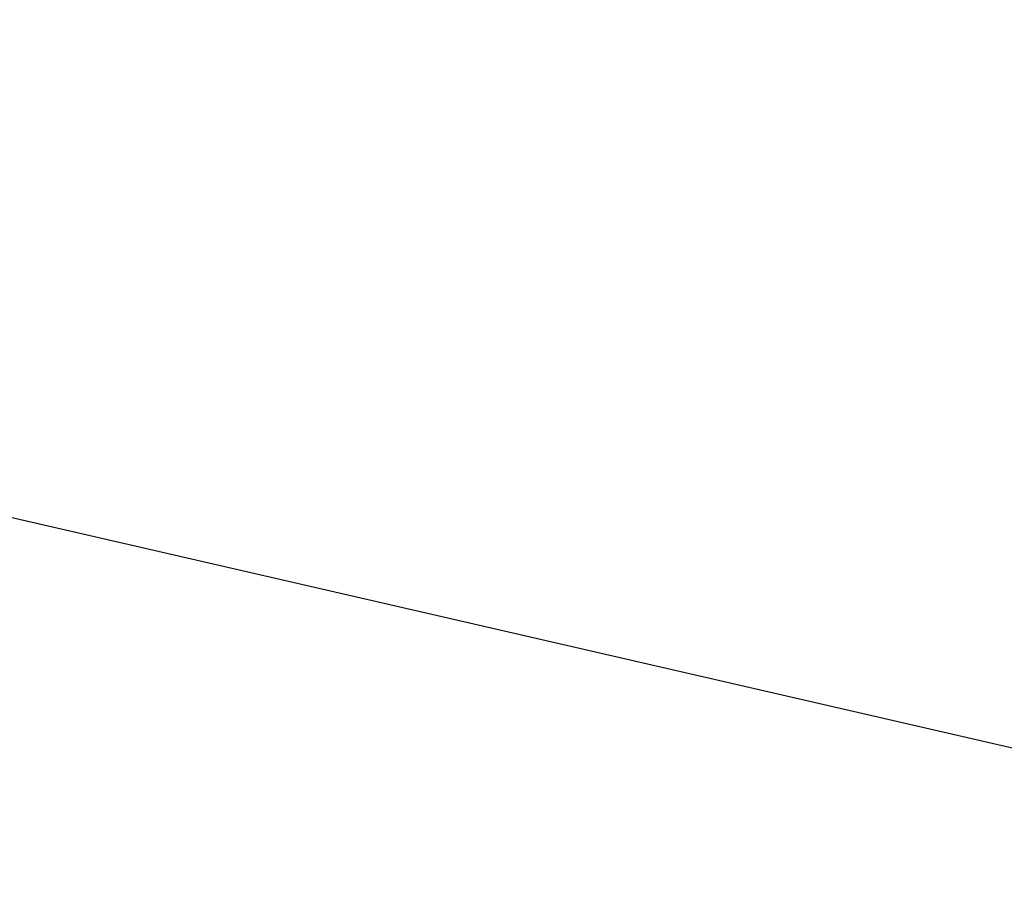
# Model space of a CAD drawing. Header units: feet. Extents: x 0 to 152508, y 0 to 59424.
# Tile 63 of 122: x 152374.09 to 152376.15, y 59277.6 to 59279.4. Entities that reach past the tile are written whole.
import ezdxf
from ezdxf import colors
from ezdxf.entities.mleader import LeaderData, LeaderLine
from ezdxf.math import Vec2, Vec3

# ---------------------------------------------------------------- set-up
doc = ezdxf.new("R2010")
doc.units = ezdxf.units.FT
doc.header["$LTSCALE"] = 0.05
doc.header["$MEASUREMENT"] = 0
doc.layers.add('Bridge plan$0$BR_P_Sub_Foot_Hidden', color=252, linetype='Continuous', lineweight=13)
doc.layers.add('Trellis Base$0$L-ANNO-NOTE', color=30, linetype='Continuous')
doc.styles.add('Trellis Base$0$ARIAL', font='arial.ttf', dxfattribs={"width": 0.9})

# ---------------------------------------------------------------- blocks, each defined once
blk = doc.blocks.new('Bridge plan')
at = {"layer": 'Bridge plan$0$BR_P_Sub_Foot_Hidden', "lineweight": -3}
blk.add_line((1828116.1604, 711478.9183), (1828101.5428, 711482.2838), dxfattribs=at)
blk = doc.blocks.new('Trellis Base')
blk.add_blockref('Bridge plan', (-1675739.0633, -652201.2631))
at = {"layer": 'Trellis Base$0$L-ANNO-NOTE'}
ml = blk.add_multileader_mtext('Standard', dxfattribs=at)
ml.set_content('W. LIVINGSTON AVENUE', color=11, style='Trellis Base$0$ARIAL')
ml.set_leader_properties()
ml.build(insert=Vec2(0, 0))
ml.multileader.update_dxf_attribs({"has_dogleg": 0, "dogleg_length": 0.36, "arrow_head_size": 1.25, "scale": 10})
ctx = ml.context
ctx.base_point, ctx.scale, ctx.char_height, ctx.arrow_head_size, ctx.landing_gap_size, ctx.plane_origin, ctx.plane_x_axis, ctx.plane_y_axis = Vec3(152493.4333, 59387.8699), 10, 1.25, 1.25, 0.5, Vec3(152496.4817, 59382.3139), Vec3(0.234739, 0.972058), Vec3(-0.972058, 0.234739)
notes = []
notes.append((ctx, [(0, (0, 0, 0), (0, 0), (1, 0), 1, [])]))
ctx.mtext.insert, ctx.mtext.text_direction, ctx.mtext.rotation, ctx.mtext.flow_direction = Vec3(152492.9328, 59388.5051), Vec3(0.234739, 0.972058), 1.333846, 5
ml = blk.add_multileader_mtext('Standard', dxfattribs=at)
ml.set_content('S. FRONT STREET', color=11, style='Trellis Base$0$ARIAL')
ml.set_leader_properties()
ml.build(insert=Vec2(0, 0))
ml.multileader.update_dxf_attribs({"has_dogleg": 0, "dogleg_length": 0.36, "arrow_head_size": 1.25, "scale": 10})
ctx = ml.context
ctx.base_point, ctx.scale, ctx.char_height, ctx.arrow_head_size, ctx.landing_gap_size, ctx.plane_origin = Vec3(152391.6985, 59316.6024), 10, 1.25, 1.25, 0.5, Vec3(152387.0132, 59312.335)
notes.append((ctx, [(0, (0, 0, 0), (0, 0), (1, 0), 1, [])]))
ctx.mtext.insert, ctx.mtext.flow_direction = Vec3(152392.1985, 59317.2381), 5
for ctx, leaders in notes:
    for number, flags, end, landing, length, lines in leaders:
        leader = LeaderData()
        leader.index, (leader.has_last_leader_line, leader.has_dogleg_vector, leader.attachment_direction) = number, flags
        leader.last_leader_point, leader.dogleg_vector, leader.dogleg_length = Vec3(end), Vec3(landing), length
        for number, points, colour, breaks in lines:
            line = LeaderLine()
            line.index, line.vertices, line.color, line.breaks = number, Vec3.list(points), colors.encode_raw_color(colour), breaks
            leader.lines.append(line)
        ctx.leaders.append(leader)

msp = doc.modelspace()

# ---------------------------------------------------------------- block references
msp.add_blockref('Trellis Base', (0, 0))

doc.saveas('drawing.dxf')
